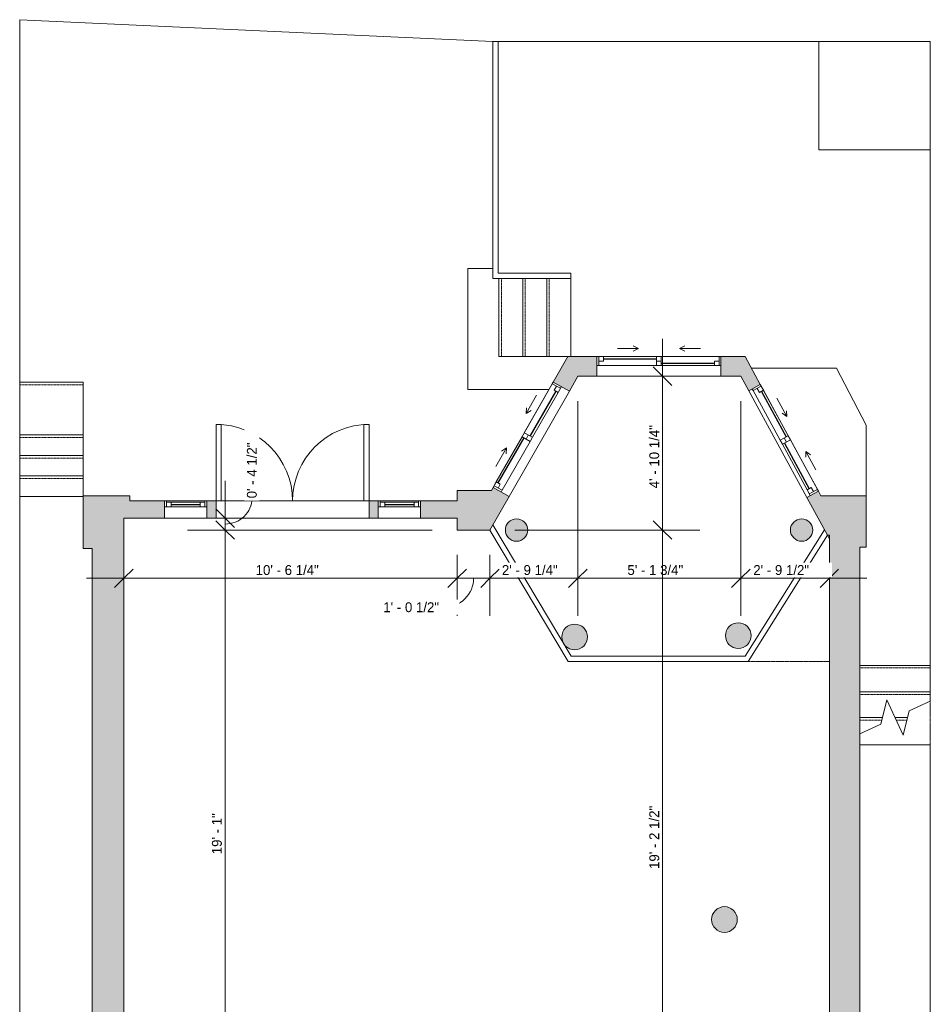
# Model space of a CAD drawing. Header units: inches. Extents: x -268 to 77, y -121 to 756.
# Tile 7 of 7: x -268 to 77, y 383 to 756. Entities that reach past the tile are written whole.
import ezdxf

# ---------------------------------------------------------------- set-up
doc = ezdxf.new("R2010")
doc.units = ezdxf.units.IN
doc.header["$MEASUREMENT"] = 0
doc.linetypes.add('Dash', pattern=[0.23622, 0.11811, -0.11811])
doc.linetypes.add('Overhead', pattern=[0.15625, 0.09375, -0.0625])
for name, color, linetype, lineweight in [('A-ANNO-DIMS', 211, 'Continuous', 9), ('A-ANNO-DIMS-120', 211, 'Continuous', 9), ('A-AREA', 32, 'Continuous', 9), ('A-DOOR', 31, 'Continuous', 9), ('A-FLOR', 192, 'Continuous', 9), ('A-FLOR-LEVL', 51, 'Continuous', 9), ('A-GLAZ', 151, 'Continuous', 9), ('A-WALL', 90, 'Continuous', 9), ('A-WALL-PATT', 111, 'Continuous', 9), ('S-STRS', 90, 'Continuous', 9), ('S-STRS-MBND', 31, 'Continuous', 9)]:
    doc.layers.add(name, color=color, linetype=linetype, lineweight=lineweight)
doc.styles.add('Inter', font='txt', dxfattribs={"height": 3.75})
doc.dimstyles.new('Linear_-_1_32__Inter__Imperial__SMALL', dxfattribs={"dimscale": 12, "dimtxt": 4.967999, "dimasz": 0.585938, "dimexe": 1.181102, "dimexo": 0.787402, "dimgap": 0, "dimtad": 1, "dimrnd": 0.25, "dimzin": 1, "dimdsep": 46, "dimlunit": 4, "dimtxsty": 'Inter', "dimblk1": 'OBLIQUE', "dimblk2": 'OBLIQUE', "dimsah": 1, "dimcen": 0.09, "dimdle": 1.181102, "dimazin": 0, "dimtfac": 1, "dimtdec": 4, "dimtix": 1, "dimtmove": 0, "dimatfit": 3, "dimfxl": 1, "dimtvp": 1, "dimtfill": 1, "dimfrac": 2, "dimtolj": 1, "dimtzin": 0, "dimarcsym": 2})
doc.dimstyles.new('Linear_-_1_32__Inter__Imperial__SMALL_1', dxfattribs={"dimscale": 12, "dimtxt": 4.967999, "dimasz": 0.585938, "dimexe": 1.181102, "dimexo": 0.787402, "dimgap": 0, "dimtad": 1, "dimrnd": 0.25, "dimzin": 1, "dimdsep": 46, "dimlunit": 4, "dimtxsty": 'Inter', "dimblk1": 'OBLIQUE', "dimblk2": 'OBLIQUE', "dimsah": 1, "dimcen": 0.09, "dimdle": 1.181102, "dimazin": 0, "dimtfac": 1, "dimtdec": 4, "dimtix": 1, "dimtmove": 1, "dimatfit": 3, "dimfxl": 1, "dimtvp": 1, "dimtfill": 1, "dimfrac": 2, "dimtolj": 1, "dimtzin": 0, "dimarcsym": 2})

# ---------------------------------------------------------------- blocks, each defined once
blk = doc.blocks.new('Planitar-Fixed - Default 1-4259326-Lower Floor Dimension Plan')
at = {"layer": 'A-GLAZ', "lineweight": 18}
for p, q in [((-8, 3.76), (-7.25, 3.76)), ((-7.25, 3.76), (-8, 3.76)), ((-7.25, 3.76), (-7.25, 1.53)), ((-7.25, 1.53), (-7.25, 3.76)), ((7.25, 3.76), (7.25, 1.53)), ((7.96, 3.76), (7.25, 3.76)), ((8, 3.76), (7.25, 3.76)), ((7.25, 3.76), (7.25, 1.53)), ((-7.25, 3.26), (-5.52, 3.26)), ((-5.52, 3.26), (-7.25, 3.26)), ((-7.25, 3.26), (-7.25, 1.53)), ((-7.25, 1.53), (-5.52, 1.53)), ((-5.52, 3.26), (-5.52, 1.53)), ((-5.52, 1.53), (-5.52, 3.26)), ((5.52, 3.26), (5.52, 1.53)), ((7.25, 3.26), (5.52, 3.26)), ((7.25, 3.26), (5.52, 3.26)), ((5.52, 3.26), (5.52, 1.53)), ((5.52, 1.53), (7.25, 1.53)), ((7.25, 1.53), (7.25, 3.26)), ((-8, -2.74), (-6.74, -2.74)), ((8, -2.74), (6.74, -2.74))]:
    blk.add_line(p, q, dxfattribs=at)
at = {"layer": 'A-GLAZ'}
for p, q in [((-7.25, 3.76), (7.25, 3.76)), ((8, 1.53), (-8, 1.53)), ((-8, 1.53), (-8, -2.74)), ((-5.52, 3.26), (5.52, 3.26)), ((8, -2.74), (8, 1.53)), ((-8, -2.74), (8, -2.74))]:
    blk.add_line(p, q, dxfattribs=at)
at = {"layer": 'A-GLAZ', "lineweight": 25}
blk.add_line((-5.52, 2.4), (5.52, 2.4), dxfattribs=at)
blk = doc.blocks.new('Planitar - Double Door_Flush Panel - 4_-10_ x 6_-8_-4259489-Lower Floor Dimension Plan')
at = {"layer": 'A-DOOR', "lineweight": 18}
for p, q in [((-29, 3.25), (-29, 32.25)), ((-29, 32.25), (-27.03, 32.25)), ((-27.03, 32.25), (-27.03, 3.25)), ((29, 32.25), (27.03, 32.25)), ((27.03, 32.25), (27.03, 3.25)), ((29, 3.25), (29, 32.25)), ((-27.03, 3.25), (-29, 3.25)), ((27.03, 3.25), (29, 3.25))]:
    blk.add_line(p, q, dxfattribs=at)
at = {"layer": 'A-DOOR'}
for centre, start, end in [((-29, 3.25), 0, 90), ((29, 3.25), 90, 180)]:
    blk.add_arc(centre, 29, start, end, dxfattribs=at)
blk = doc.blocks.new('Plan-Double-Sliding - Default 1-4285094-Lower Floor Dimension Plan')
at = {"layer": 'A-GLAZ'}
for p, q in [((-7.5, 3.34375), (-9.5, 4.34375)), ((7.5, 3.34375), (9.5, 4.34375)), ((23, 0.34375), (-23, 0.34375)), ((-20.5, 0.34375), (-0.875, 0.34375)), ((-7.5, 3.34375), (-15.5, 3.34375)), ((-7.5, 3.34375), (-9.5, 2.34375)), ((0.875, 0.34375), (22.25, 0.34375)), ((7.5, 3.34375), (9.5, 2.34375)), ((7.5, 3.34375), (15.5, 3.34375)), ((-22.25, -3.15625), (-0.875, -3.15625)), ((0.875, -3.15625), (20.5, -3.15625)), ((-23, -6.65625), (23, -6.65625))]:
    blk.add_line(p, q, dxfattribs=at)
at = {"layer": 'A-GLAZ', "lineweight": 18}
for p, q in [((-23, 0.34375), (-23, -6.65625)), ((-23, 0.34375), (-20.5, 0.34375)), ((-22.25, 0.34375), (-22.25, -3.15625)), ((-20.5, 0.34375), (-20.5, -1.40625)), ((-0.875, -3.15625), (-0.875, 0.34375)), ((-0.875, 0.34375), (0.875, 0.34375)), ((0.875, 0.34375), (0.875, -3.15625)), ((22.25, 0.34375), (23, 0.34375)), ((22.25, 0.34375), (22.25, -3.15625)), ((23, -6.65625), (23, 0.34375)), ((-23, -3.15625), (-22.25, -3.15625)), ((-20.5, -1.40625), (-22.25, -1.40625)), ((0.875, -1.40625), (-0.875, -1.40625)), ((-0.875, -3.15625), (0.875, -3.15625)), ((20.5, -1.40625), (20.5, -3.15625)), ((22.25, -1.40625), (20.5, -1.40625)), ((20.5, -3.15625), (23, -3.15625))]:
    blk.add_line(p, q, dxfattribs=at)
at = {"layer": 'A-GLAZ', "lineweight": 25}
for p, q in [((-20.5, -0.53125), (-0.875, -0.53125)), ((0.875, -2.28125), (20.5, -2.28125))]:
    blk.add_line(p, q, dxfattribs=at)
blk = doc.blocks.new('Plan-Double-Sliding - Default 1-4285099-Lower Floor Dimension Plan')
at = {"layer": 'A-GLAZ'}
for p, q in [((-7.75, 3.34375), (-9.75, 4.34375)), ((7.75, 3.34375), (9.75, 4.34375)), ((23.5, 0.34375), (-23.5, 0.34375)), ((-21, 0.34375), (-0.875, 0.34375)), ((-7.75, 3.34375), (-15.75, 3.34375)), ((-7.75, 3.34375), (-9.75, 2.34375)), ((0.875, 0.34375), (22.75, 0.34375)), ((7.75, 3.34375), (9.75, 2.34375)), ((7.75, 3.34375), (15.75, 3.34375)), ((-22.75, -3.15625), (-0.875, -3.15625)), ((0.875, -3.15625), (21, -3.15625)), ((-23.5, -7.15625), (23.5, -7.15625))]:
    blk.add_line(p, q, dxfattribs=at)
at = {"layer": 'A-GLAZ', "lineweight": 18}
for p, q in [((-23.5, 0.34375), (-23.5, -7.15625)), ((-23.5, 0.34375), (-21, 0.34375)), ((-22.75, 0.34375), (-22.75, -3.15625)), ((-21, 0.34375), (-21, -1.40625)), ((-0.875, -3.15625), (-0.875, 0.34375)), ((-0.875, 0.34375), (0.875, 0.34375)), ((0.875, 0.34375), (0.875, -3.15625)), ((22.75, 0.34375), (23.5, 0.34375)), ((22.75, 0.34375), (22.75, -3.15625)), ((23.5, -7.15625), (23.5, 0.34375)), ((-23.5, -3.15625), (-22.75, -3.15625)), ((-21, -1.40625), (-22.75, -1.40625)), ((0.875, -1.40625), (-0.875, -1.40625)), ((-0.875, -3.15625), (0.875, -3.15625)), ((21, -1.40625), (21, -3.15625)), ((22.75, -1.40625), (21, -1.40625)), ((21, -3.15625), (23.5, -3.15625))]:
    blk.add_line(p, q, dxfattribs=at)
at = {"layer": 'A-GLAZ', "lineweight": 25}
for p, q in [((-21, -0.53125), (-0.875, -0.53125)), ((0.875, -2.28125), (21, -2.28125))]:
    blk.add_line(p, q, dxfattribs=at)
blk = doc.blocks.new('Plan-Double-Sliding - Default 1-4285104-Lower Floor Dimension Plan')
at = {"layer": 'A-GLAZ'}
for p, q in [((-7.5, 3.34375), (-9.5, 4.34375)), ((7.5, 3.34375), (9.5, 4.34375)), ((23, 0.34375), (-23, 0.34375)), ((-20.5, 0.34375), (-0.875, 0.34375)), ((-7.5, 3.34375), (-15.5, 3.34375)), ((-7.5, 3.34375), (-9.5, 2.34375)), ((0.875, 0.34375), (22.25, 0.34375)), ((7.5, 3.34375), (9.5, 2.34375)), ((7.5, 3.34375), (15.5, 3.34375)), ((-22.25, -3.15625), (-0.875, -3.15625)), ((0.875, -3.15625), (20.5, -3.15625)), ((-23, -4.65625), (23, -4.65625))]:
    blk.add_line(p, q, dxfattribs=at)
at = {"layer": 'A-GLAZ', "lineweight": 18}
for p, q in [((-23, 0.34375), (-23, -4.65625)), ((-23, 0.34375), (-20.5, 0.34375)), ((-22.25, 0.34375), (-22.25, -3.15625)), ((-20.5, 0.34375), (-20.5, -1.40625)), ((-0.875, -3.15625), (-0.875, 0.34375)), ((-0.875, 0.34375), (0.875, 0.34375)), ((0.875, 0.34375), (0.875, -3.15625)), ((22.25, 0.34375), (23, 0.34375)), ((22.25, 0.34375), (22.25, -3.15625)), ((23, -4.65625), (23, 0.34375)), ((-23, -3.15625), (-22.25, -3.15625)), ((-20.5, -1.40625), (-22.25, -1.40625)), ((0.875, -1.40625), (-0.875, -1.40625)), ((-0.875, -3.15625), (0.875, -3.15625)), ((20.5, -1.40625), (20.5, -3.15625)), ((22.25, -1.40625), (20.5, -1.40625)), ((20.5, -3.15625), (23, -3.15625))]:
    blk.add_line(p, q, dxfattribs=at)
at = {"layer": 'A-GLAZ', "lineweight": 25}
for p, q in [((-20.5, -0.53125), (-0.875, -0.53125)), ((0.875, -2.28125), (20.5, -2.28125))]:
    blk.add_line(p, q, dxfattribs=at)
blk = doc.blocks.new('DIMBLOCK4-Lower Floor Dimension Plan')
at = {"layer": 'A-ANNO-DIMS-120', "lineweight": 35}
for p, q in [((-190.44, 562.75), (-193.95, 566.27)), ((-190.44, 562.75), (-186.92, 559.23)), ((-190.44, 333.75), (-193.95, 337.27)), ((-190.44, 333.75), (-186.92, 330.23))]:
    blk.add_line(p, q, dxfattribs=at)
at = {"layer": 'A-ANNO-DIMS-120'}
for p, q in [((-111.95, 562.75), (-204.61, 562.75)), ((-190.44, 333.75), (-190.44, 562.75)), ((-190.44, 562.75), (-111.95, 562.75)), ((-109.45, 333.75), (-204.61, 333.75)), ((-190.44, 333.75), (-109.45, 333.75))]:
    blk.add_line(p, q, dxfattribs=at)
at = {"layer": 'A-ANNO-DIMS-120', "color": 0, "insert": (-195.43, 439.96), "char_height": 3.75, "width": 19.8968, "attachment_point": 1, "rotation": 90, "line_spacing_factor": 0.9936, "style": 'Inter', "bg_fill": 3, "box_fill_scale": 1.25, "bg_fill_color": 256, "bg_fill_true_color": 13158600, "bg_fill_transparency": 0}
blk.add_mtext('19\' - 1"', dxfattribs=at)
blk = doc.blocks.new('_Oblique')
at = {"color": 0, "linetype": 'ByBlock', "lineweight": -2}
blk.add_line((-0.5, -0.5), (0.5, 0.5), dxfattribs=at)
blk = doc.blocks.new('DIMBLOCK5-Lower Floor Dimension Plan')
at = {"layer": 'A-ANNO-DIMS-120'}
for p, q in [((-190.44, 562.75), (-190.44, 581.42)), ((-185.96, 567.25), (-204.61, 567.25)), ((-190.44, 567.25), (-185.96, 567.25)), ((-111.95, 562.75), (-204.61, 562.75)), ((-190.44, 562.75), (-111.95, 562.75))]:
    blk.add_line(p, q, dxfattribs=at)
at = {"layer": 'A-ANNO-DIMS-120', "lineweight": 35}
for p, q in [((-190.44, 567.25), (-193.95, 570.77)), ((-190.44, 567.25), (-186.92, 563.73)), ((-190.44, 562.75), (-193.95, 566.27)), ((-190.44, 562.75), (-186.92, 559.23))]:
    blk.add_line(p, q, dxfattribs=at)
at = {"layer": 'A-ANNO-DIMS-120'}
blk.add_ellipse((-190.44, 574.75), major_axis=(-10.15, 0), ratio=0.960551, start_param=1.570796, end_param=3.141593, dxfattribs=at)
at = {"layer": 'A-ANNO-DIMS-120', "color": 0, "insert": (-182.17, 574.75), "char_height": 3.75, "width": 29.2118, "attachment_point": 1, "rotation": 90, "line_spacing_factor": 0.9936, "style": 'Inter', "bg_fill": 3, "box_fill_scale": 1.25, "bg_fill_color": 256, "bg_fill_true_color": 13158600, "bg_fill_transparency": 0}
blk.add_mtext('0\' - 4 1/2"', dxfattribs=at)
blk = doc.blocks.new('DIMBLOCK11-Lower Floor Dimension Plan')
at = {"layer": 'A-ANNO-DIMS-120'}
for p, q in [((-228.75, 540), (-228.75, 558.65)), ((-102.5, 553.3), (-102.5, 530.3)), ((-102.5, 544.48), (-102.5, 553.3)), ((-242.92, 544.48), (-102.5, 544.48)), ((-228.75, 544.48), (-228.75, 540))]:
    blk.add_line(p, q, dxfattribs=at)
at = {"layer": 'A-ANNO-DIMS-120', "lineweight": 35}
for p, q in [((-228.75, 544.48), (-232.27, 540.96)), ((-228.75, 544.48), (-225.23, 547.99)), ((-102.5, 544.48), (-106.02, 540.96)), ((-102.5, 544.48), (-98.98, 547.99))]:
    blk.add_line(p, q, dxfattribs=at)
at = {"layer": 'A-ANNO-DIMS-120', "color": 0, "insert": (-178.85, 549.47), "char_height": 3.75, "width": 31.7455, "attachment_point": 1, "line_spacing_factor": 0.9936, "style": 'Inter', "bg_fill": 3, "box_fill_scale": 1.25, "bg_fill_color": 256, "bg_fill_true_color": 13158600, "bg_fill_transparency": 0}
blk.add_mtext('10\' - 6 1/4"', dxfattribs=at)
blk = doc.blocks.new('DIMBLOCK12-Lower Floor Dimension Plan')
at = {"layer": 'A-ANNO-DIMS-120'}
for p, q in [((-102.5, 553.3), (-102.5, 530.3)), ((-102.5, 544.48), (-102.5, 553.3)), ((-90.08, 553.3), (-90.08, 530.3)), ((-90.08, 544.48), (-90.08, 553.3)), ((-102.5, 544.48), (-90.08, 544.48))]:
    blk.add_line(p, q, dxfattribs=at)
at = {"layer": 'A-ANNO-DIMS-120', "lineweight": 35}
for p, q in [((-102.5, 544.48), (-106.02, 540.96)), ((-102.5, 544.48), (-98.98, 547.99)), ((-90.08, 544.48), (-93.59, 540.96)), ((-90.08, 544.48), (-86.56, 547.99))]:
    blk.add_line(p, q, dxfattribs=at)
at = {"layer": 'A-ANNO-DIMS-120'}
blk.add_ellipse((-107.39, 544.48), major_axis=(-11.1, 0), ratio=0.988857, start_param=1.570796, end_param=3.141593, dxfattribs=at)
at = {"layer": 'A-ANNO-DIMS-120', "color": 0, "insert": (-130.49, 535.39), "char_height": 3.75, "width": 27.7214, "attachment_point": 1, "line_spacing_factor": 0.9936, "style": 'Inter', "bg_fill": 3, "box_fill_scale": 1.25, "bg_fill_color": 256, "bg_fill_true_color": 13158600, "bg_fill_transparency": 0}
blk.add_mtext('1\' - 0 1/2"', dxfattribs=at)
blk = doc.blocks.new('DIMBLOCK13-Lower Floor Dimension Plan')
at = {"layer": 'A-ANNO-DIMS-120'}
for p, q in [((-56.75, 611.55), (-56.75, 530.3)), ((-56.75, 544.48), (-56.75, 611.55)), ((-90.08, 553.3), (-90.08, 530.3)), ((-90.08, 544.48), (-90.08, 553.3)), ((-90.08, 544.48), (-56.75, 544.48))]:
    blk.add_line(p, q, dxfattribs=at)
at = {"layer": 'A-ANNO-DIMS-120', "lineweight": 35}
for p, q in [((-90.08, 544.48), (-93.59, 540.96)), ((-90.08, 544.48), (-86.56, 547.99)), ((-56.75, 544.48), (-60.27, 540.96)), ((-56.75, 544.48), (-53.24, 547.99))]:
    blk.add_line(p, q, dxfattribs=at)
at = {"layer": 'A-ANNO-DIMS-120', "color": 0, "insert": (-85.56, 549.47), "char_height": 3.75, "width": 29.1373, "attachment_point": 1, "line_spacing_factor": 0.9936, "style": 'Inter', "bg_fill": 3, "box_fill_scale": 1.25, "bg_fill_color": 256, "bg_fill_true_color": 13158600, "bg_fill_transparency": 0}
blk.add_mtext('2\' - 9 1/4"', dxfattribs=at)
blk = doc.blocks.new('DIMBLOCK14-Lower Floor Dimension Plan')
at = {"layer": 'A-ANNO-DIMS-120'}
for p, q in [((-56.75, 611.55), (-56.75, 530.3)), ((-56.75, 544.48), (-56.75, 611.55)), ((4.95, 611.55), (4.95, 530.3)), ((4.95, 544.48), (4.95, 611.55)), ((-56.75, 544.48), (4.95, 544.48))]:
    blk.add_line(p, q, dxfattribs=at)
at = {"layer": 'A-ANNO-DIMS-120', "lineweight": 35}
for p, q in [((-56.75, 544.48), (-60.27, 540.96)), ((-56.75, 544.48), (-53.24, 547.99)), ((4.95, 544.48), (1.43, 540.96)), ((4.95, 544.48), (8.47, 547.99))]:
    blk.add_line(p, q, dxfattribs=at)
at = {"layer": 'A-ANNO-DIMS-120', "color": 0, "insert": (-38.01, 549.47), "char_height": 3.75, "width": 29.0628, "attachment_point": 1, "line_spacing_factor": 0.9936, "style": 'Inter', "bg_fill": 3, "box_fill_scale": 1.25, "bg_fill_color": 256, "bg_fill_true_color": 13158600, "bg_fill_transparency": 0}
blk.add_mtext('5\' - 1 3/4"', dxfattribs=at)
blk = doc.blocks.new('DIMBLOCK15-Lower Floor Dimension Plan')
at = {"layer": 'A-ANNO-DIMS-120'}
for p, q in [((4.95, 611.55), (4.95, 530.3)), ((4.95, 544.48), (4.95, 611.55)), ((38.5, 540), (38.5, 558.65)), ((4.95, 544.48), (52.67, 544.48)), ((38.5, 544.48), (38.5, 540))]:
    blk.add_line(p, q, dxfattribs=at)
at = {"layer": 'A-ANNO-DIMS-120', "lineweight": 35}
for p, q in [((4.95, 544.48), (1.43, 540.96)), ((4.95, 544.48), (8.47, 547.99)), ((38.5, 544.48), (34.98, 540.96)), ((38.5, 544.48), (42.02, 547.99))]:
    blk.add_line(p, q, dxfattribs=at)
at = {"layer": 'A-ANNO-DIMS-120', "color": 0, "insert": (9.68, 549.47), "char_height": 3.75, "width": 28.9138, "attachment_point": 1, "line_spacing_factor": 0.9936, "style": 'Inter', "bg_fill": 3, "box_fill_scale": 1.25, "bg_fill_color": 256, "bg_fill_true_color": 13158600, "bg_fill_transparency": 0}
blk.add_mtext('2\' - 9 1/2"', dxfattribs=at)
blk = doc.blocks.new('DIMBLOCK16-Lower Floor Dimension Plan')
at = {"layer": 'A-ANNO-DIMS-120', "lineweight": 35}
for p, q in [((-24.73, 562.75), (-28.25, 566.27)), ((-24.73, 562.75), (-21.22, 559.23)), ((-24.73, 332.25), (-28.25, 335.77)), ((-24.73, 332.25), (-21.22, 328.73))]:
    blk.add_line(p, q, dxfattribs=at)
at = {"layer": 'A-ANNO-DIMS-120'}
for p, q in [((-80.63, 562.75), (-10.56, 562.75)), ((-24.73, 562.75), (-80.63, 562.75)), ((-24.73, 318.08), (-24.73, 562.75)), ((-20.25, 332.25), (-38.9, 332.25)), ((-24.73, 332.25), (-20.25, 332.25))]:
    blk.add_line(p, q, dxfattribs=at)
at = {"layer": 'A-ANNO-DIMS-120', "color": 0, "insert": (-29.72, 434.4), "char_height": 3.75, "width": 31.4474, "attachment_point": 1, "rotation": 90, "line_spacing_factor": 0.9936, "style": 'Inter', "bg_fill": 3, "box_fill_scale": 1.25, "bg_fill_color": 256, "bg_fill_true_color": 13158600, "bg_fill_transparency": 0}
blk.add_mtext('19\' - 2 1/2"', dxfattribs=at)
blk = doc.blocks.new('DIMBLOCK17-Lower Floor Dimension Plan')
at = {"layer": 'A-ANNO-DIMS-120'}
for p, q in [((-24.73, 562.75), (-24.73, 635.17)), ((-20.25, 621), (-38.9, 621)), ((-24.73, 621), (-20.25, 621)), ((-80.63, 562.75), (-10.56, 562.75)), ((-24.73, 562.75), (-80.63, 562.75))]:
    blk.add_line(p, q, dxfattribs=at)
at = {"layer": 'A-ANNO-DIMS-120', "lineweight": 35}
for p, q in [((-24.73, 621), (-28.25, 624.52)), ((-24.73, 621), (-21.22, 617.48)), ((-24.73, 562.75), (-28.25, 566.27)), ((-24.73, 562.75), (-21.22, 559.23))]:
    blk.add_line(p, q, dxfattribs=at)
at = {"layer": 'A-ANNO-DIMS-120', "color": 0, "insert": (-29.72, 578.55), "char_height": 3.75, "width": 31.9691, "attachment_point": 1, "rotation": 90, "line_spacing_factor": 0.9936, "style": 'Inter', "bg_fill": 3, "box_fill_scale": 1.25, "bg_fill_color": 256, "bg_fill_true_color": 13158600, "bg_fill_transparency": 0}
blk.add_mtext('4\' - 10 1/4"', dxfattribs=at)

msp = doc.modelspace()

# ---------------------------------------------------------------- hatches: boundary and pattern name
at = {"layer": 'A-WALL'}
for points in [[(-80, 558.5), (-78.687, 558.708), (-77.502, 559.312), (-76.562, 560.252), (-75.958, 561.437), (-75.75, 562.75), (-75.958, 564.063), (-76.562, 565.248), (-77.502, 566.188), (-78.687, 566.792), (-80, 567), (-81.313, 566.792), (-82.498, 566.188), (-83.438, 565.248), (-84.042, 564.063), (-84.247, 562.733), (-84.042, 561.437), (-83.438, 560.252), (-82.498, 559.312), (-81.313, 558.708)], [(28, 558.5), (29.313, 558.708), (30.498, 559.312), (31.438, 560.252), (32.042, 561.437), (32.25, 562.75), (32.042, 564.063), (31.438, 565.248), (30.498, 566.188), (29.313, 566.792), (28, 567), (26.687, 566.792), (25.502, 566.188), (24.562, 565.248), (23.958, 564.063), (23.753, 562.733), (23.958, 561.437), (24.562, 560.252), (25.502, 559.312), (26.687, 558.708)], [(-58, 517.375), (-56.494, 517.614), (-55.135, 518.306), (-54.056, 519.385), (-53.364, 520.744), (-53.125, 522.25), (-53.364, 523.756), (-54.056, 525.115), (-55.135, 526.194), (-56.494, 526.886), (-58, 527.125), (-59.506, 526.886), (-60.865, 526.194), (-61.944, 525.115), (-62.636, 523.756), (-62.875, 522.25), (-62.636, 520.744), (-61.944, 519.385), (-60.865, 518.306), (-59.506, 517.614)], [(4, 517.875), (5.506, 518.114), (6.865, 518.806), (7.944, 519.885), (8.636, 521.244), (8.875, 522.75), (8.636, 524.256), (7.944, 525.615), (6.865, 526.694), (5.506, 527.386), (4, 527.625), (2.494, 527.386), (1.135, 526.694), (0.056, 525.615), (-0.636, 524.256), (-0.875, 522.75), (-0.636, 521.244), (0.056, 519.885), (1.135, 518.806), (2.494, 518.114)], [(-1.25, 410.375), (0.256, 410.614), (1.615, 411.306), (2.694, 412.385), (3.386, 413.744), (3.625, 415.25), (3.386, 416.756), (2.694, 418.115), (1.615, 419.194), (0.256, 419.886), (-1.25, 420.125), (-2.756, 419.886), (-4.115, 419.194), (-5.194, 418.115), (-5.886, 416.756), (-6.125, 415.25), (-5.886, 413.744), (-5.194, 412.385), (-4.115, 411.306), (-2.756, 410.614)]]:
    msp.add_hatch(color=8, dxfattribs=at).paths.add_polyline_path(points, flags=0)
at = {"layer": 'A-WALL-PATT'}
h = msp.add_hatch(color=9, dxfattribs=at)
h.paths.add_polyline_path([(-86.968, 577.75), (-88.921, 578.867), (-89.56, 577.75), (-88.921, 577.75)], flags=0)
h.paths.add_polyline_path([(-60.003, 615.32), (-52.464, 628.5), (-60.528, 628.5), (-66.079, 618.796)], flags=0)
h = msp.add_hatch(color=9, dxfattribs=at)
h.paths.add_polyline_path([(4.95, 621), (10.643, 621), (6.56, 628.5), (-2.553, 628.5), (-2.553, 621), (-0.875, 621)], flags=0)
h.paths.add_polyline_path([(-49.553, 621), (-49.553, 628.5), (-52.464, 628.5), (-56.754, 621)], flags=0)
h = msp.add_hatch(color=9, dxfattribs=at)
h.paths.add_polyline_path([(31.193, 575.75), (35.277, 575.75), (34.343, 577.465)], flags=0)
h.paths.add_polyline_path([(7.958, 615.475), (12.349, 617.866), (10.643, 621), (4.95, 621)], flags=0)
for points in [[(-240.75, 555.75), (-228.75, 555.75), (-228.75, 575.75), (-244.25, 575.75), (-244.25, 555.75)], [(-226.5, 567.25), (-226.5, 575.75), (-228.75, 575.75), (-228.75, 567.25)], [(-102.5, 562.75), (-90.076, 562.75), (-82.845, 575.391), (-86.968, 577.75), (-102.5, 577.75), (-102.5, 567.25)], [(38.5, 560.75), (38.5, 575.75), (31.193, 575.75), (29.952, 575.074), (37.75, 560.75)], [(38.5, 556.25), (52.5, 556.25), (52.5, 575.75), (38.5, 575.75), (38.5, 560.75)], [(-228.75, 350), (-228.75, 555.75), (-240.75, 555.75), (-240.75, 350)], [(46.563, 327.5), (50, 327.5), (50, 556.25), (38.5, 556.25), (38.5, 360.568), (41.936, 357.132), (41.223, 353.309), (40.072, 349.594), (38.5, 346.037), (38.5, 327.5)]]:
    msp.add_hatch(color=9, dxfattribs=at).paths.add_polyline_path(points, flags=0)
h = msp.add_hatch(color=9, dxfattribs=at)
h.paths.add_polyline_path([(-102.5, 567.25), (-102.5, 573.75), (-116.375, 573.75), (-116.375, 567.25)], flags=0)
h.paths.add_polyline_path([(-135.867, 567.25), (-132.375, 567.25), (-132.375, 573.75), (-135.867, 573.75), (-135.867, 571.518)], flags=0)
h.paths.add_polyline_path([(-193.867, 567.25), (-193.867, 573.75), (-197.359, 573.75), (-197.359, 567.25)], flags=0)
h.paths.add_polyline_path([(-213.359, 567.25), (-213.359, 573.75), (-226.5, 573.75), (-226.5, 567.25)], flags=0)

# ---------------------------------------------------------------- linework, layer by layer
at = {"layer": 'A-AREA', "linetype": 'Dash'}
for p, q in [((7.75, 513), (38.5, 513)), ((76.75, 481.427), (76.75, 497.987))]:
    msp.add_line(p, q, dxfattribs=at)
at = {"layer": 'A-FLOR'}
for p, q in [((-268.25, 756), (-268.25, 618.75)), ((-89, 747.75), (-268.25, 756)), ((-89, 747.75), (-89, 658)), ((76.75, 747.75), (-87, 747.75)), ((34.5, 706.75), (34.5, 747.75)), ((76.75, 511.5), (76.75, 747.75)), ((76.75, 706.75), (34.5, 706.75)), ((-98.5, 661.75), (-98.5, 616)), ((-89, 661.75), (-98.5, 661.75)), ((-89, 658), (-59.5, 658)), ((-59.5, 658), (-59.5, 628.5)), ((41.25, 624), (9.01, 624)), ((52.5, 602.5), (41.25, 624)), ((-98.5, 616), (-67.679, 616)), ((52.5, 575.75), (52.5, 602.5)), ((-244.25, 575.5), (-268.25, 575.5)), ((-268.25, 575.5), (-268.25, 361.5)), ((-191.899, 573.75), (-137.836, 573.75)), ((-135.867, 567.25), (-193.867, 567.25)), ((-90.076, 562.75), (-60.5, 513)), ((7.75, 513), (37.75, 560.75)), ((38.5, 559.372), (37.75, 560.75)), ((-60.5, 513), (7.75, 513))]:
    msp.add_line(p, q, dxfattribs=at)
at = {"layer": 'A-FLOR-LEVL'}
for p, q in [((50, 481.427), (76.75, 481.427)), ((76.75, 481.427), (76.75, 46.967)), ((50, 468.059), (50, 317.125))]:
    msp.add_line(p, q, dxfattribs=at)
at = {"layer": 'A-WALL'}
for p, q in [((-87, 747.75), (-89, 747.75)), ((-87, 747.75), (-87, 660)), ((-87, 660), (-59.5, 660)), ((-59.5, 660), (-59.5, 658)), ((-60.528, 628.5), (-66.079, 618.796)), ((-49.553, 628.5), (-60.528, 628.5)), ((6.56, 628.5), (-2.553, 628.5)), ((12.349, 617.866), (6.56, 628.5)), ((-60.003, 615.32), (-56.754, 621)), ((-56.754, 621), (-49.553, 621)), ((-2.553, 621), (4.95, 621)), ((4.95, 621), (7.958, 615.475)), ((-88.921, 578.867), (-89.56, 577.75)), ((-226.5, 575.75), (-244.25, 575.75)), ((-244.25, 575.75), (-244.25, 555.75)), ((-226.5, 573.75), (-226.5, 575.75)), ((-89.56, 577.75), (-102.5, 577.75)), ((-102.5, 577.75), (-102.5, 573.75)), ((-90.076, 562.75), (-82.845, 575.391)), ((29.952, 575.074), (37.75, 560.75)), ((35.277, 575.75), (34.343, 577.465)), ((52.5, 575.75), (35.277, 575.75)), ((52.5, 556.25), (52.5, 575.75)), ((-213.359, 573.75), (-226.5, 573.75)), ((-213.359, 571.518), (-213.359, 573.75)), ((-193.867, 573.75), (-197.359, 573.75)), ((-197.359, 573.75), (-197.359, 571.518)), ((-193.867, 567.25), (-193.867, 573.75)), ((-132.375, 573.75), (-135.867, 573.75)), ((-135.867, 573.75), (-135.867, 567.25)), ((-132.375, 571.518), (-132.375, 573.75)), ((-102.5, 573.75), (-116.375, 573.75)), ((-116.375, 573.75), (-116.375, 571.518)), ((-228.75, 280.188), (-228.75, 567.25)), ((-228.75, 567.25), (-213.359, 567.25)), ((-197.359, 567.25), (-193.867, 567.25)), ((-135.867, 567.25), (-132.375, 567.25)), ((-116.375, 567.25), (-102.5, 567.25)), ((-102.5, 567.25), (-102.5, 562.75)), ((-88.935, 564.745), (-59.362, 515)), ((-102.5, 562.75), (-90.076, 562.75)), ((6.645, 515), (36.653, 562.764)), ((37.75, 560.75), (38.5, 560.75)), ((38.5, 560.75), (38.5, 374.371)), ((-244.25, 555.75), (-240.75, 555.75)), ((-240.75, 555.75), (-240.75, 350)), ((50, 317.125), (50, 556.25)), ((50, 556.25), (52.5, 556.25)), ((-59.362, 515), (6.645, 515))]:
    msp.add_line(p, q, dxfattribs=at)
for centre, radius, start, end in [((-80, 562.75), 4.25, 360, 180), ((28, 562.75), 4.25, 360, 180), ((-80, 562.75), 4.25, 180, 360), ((28, 562.75), 4.25, 180, 360), ((-58, 522.25), 4.875, 360, 180), ((4, 522.75), 4.875, 360, 180), ((-58, 522.25), 4.875, 180, 360), ((4, 522.75), 4.875, 180, 360), ((-1.25, 415.25), 4.875, 360, 180), ((-1.25, 415.25), 4.875, 180, 360)]:
    msp.add_arc(centre, radius, start, end, dxfattribs=at)
at = {"layer": 'S-STRS'}
for p, q in [((-86.75, 658), (-86.75, 628.5)), ((-77.667, 658), (-77.667, 628.5)), ((-68.583, 658), (-59.5, 658)), ((-68.583, 658), (-68.583, 628.5)), ((-59.5, 658), (-59.5, 628.5)), ((-86.75, 628.5), (-77.667, 628.5)), ((-77.667, 628.5), (-68.583, 628.5)), ((-68.583, 628.5), (-60.528, 628.5)), ((-244.25, 618.75), (-268.25, 618.75)), ((-268.25, 618.75), (-268.25, 598.75)), ((-244.25, 618.75), (-244.25, 598.75)), ((-268.25, 598.75), (-268.25, 591)), ((-244.25, 598.75), (-268.25, 598.75)), ((-244.25, 598.75), (-244.25, 591)), ((-268.25, 591), (-268.25, 583.25)), ((-244.25, 591), (-268.25, 591)), ((-244.25, 591), (-244.25, 583.25)), ((-268.25, 583.25), (-268.25, 575.5)), ((-244.25, 583.25), (-268.25, 583.25)), ((-244.25, 583.25), (-244.25, 575.75)), ((-244.25, 575.5), (-268.25, 575.5)), ((76.75, 511.5), (50, 511.5)), ((76.75, 511.5), (76.75, 501.5)), ((76.75, 501.5), (50, 501.5)), ((76.75, 501.5), (76.75, 497.987)), ((58.629, 491.75), (50, 491.75)), ((68.121, 491.75), (63.375, 491.75))]:
    msp.add_line(p, q, dxfattribs=at)
at = {"layer": 'S-STRS', "linetype": 'Overhead'}
for p, q in [((-85.766, 658), (-85.766, 628.5)), ((-76.682, 658), (-76.682, 628.5)), ((-67.599, 658), (-67.599, 628.5)), ((-244.25, 617.766), (-268.25, 617.766)), ((-244.25, 597.766), (-268.25, 597.766)), ((-244.25, 590.016), (-268.25, 590.016)), ((-244.25, 582.266), (-268.25, 582.266)), ((76.75, 510.516), (50, 510.516)), ((76.75, 500.516), (50, 500.516)), ((58.39, 490.766), (50, 490.766)), ((67.881, 490.766), (63.834, 490.766))]:
    msp.add_line(p, q, dxfattribs=at)
at = {"layer": 'S-STRS-MBND'}
for p, q in [((58.023, 489.254), (60.255, 498.44)), ((60.255, 498.44), (66.495, 485.06)), ((68.727, 494.246), (76.75, 497.987)), ((66.495, 485.06), (68.727, 494.246)), ((50, 485.513), (58.023, 489.254))]:
    msp.add_line(p, q, dxfattribs=at)

# ---------------------------------------------------------------- block references
at = {"layer": 'A-DOOR'}
msp.add_blockref('Planitar - Double Door_Flush Panel - 4_-10_ x 6_-8_-4259489-Lower Floor Dimension Plan', (-164.867, 570.5), dxfattribs=at)
at = {"layer": 'A-GLAZ'}
for name, p in [('Plan-Double-Sliding - Default 1-4285099-Lower Floor Dimension Plan', (-26.053, 628.156)), ('Planitar-Fixed - Default 1-4259326-Lower Floor Dimension Plan', (-205.359, 569.988)), ('Planitar-Fixed - Default 1-4259326-Lower Floor Dimension Plan', (-124.375, 569.988))]:
    msp.add_blockref(name, p, dxfattribs=at)
for name, p, rotation in [('Plan-Double-Sliding - Default 1-4285094-Lower Floor Dimension Plan', (-77.202, 598.661), 60.22818224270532), ('Plan-Double-Sliding - Default 1-4285104-Lower Floor Dimension Plan', (23.044, 597.501), 298.5639406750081)]:
    msp.add_blockref(name, p, dxfattribs=dict(at, rotation=rotation))

# ---------------------------------------------------------------- next in the draw order: dimensions: what is measured, and where the dimension line sits
at = {"layer": 'A-ANNO-DIMS'}
dim = msp.add_linear_dim(base=(-190.438, 562.75), p1=(-100, 333.75), p2=(-102.5, 562.75), angle=90, dimstyle='Linear_-_1_32__Inter__Imperial__SMALL', override={"dimpost": '<>', "dimfxl": 229.013646}, dxfattribs=at)
dim.commit()
dim.dimension.update_dxf_attribs({"geometry": 'DIMBLOCK4-Lower Floor Dimension Plan', "text_midpoint": (-192.367, 448.25)})

# ---------------------------------------------------------------- next in the draw order: dimensions: what is measured, and where the dimension line sits
dim = msp.add_linear_dim(base=(-190.438, 567.25), p1=(-102.5, 562.75), p2=(-195.41, 567.25), angle=90, dimstyle='Linear_-_1_32__Inter__Imperial__SMALL_1', override={"dimpost": '<>', "dimfxl": 93.018897}, dxfattribs=at)
dim.commit()
dim.dimension.update_dxf_attribs({"geometry": 'DIMBLOCK5-Lower Floor Dimension Plan', "text_midpoint": (-179.671, 589.359), "dimtype": 160, "text_rotation": 90})

# ---------------------------------------------------------------- next in the draw order: dimensions: what is measured, and where the dimension line sits
dim = msp.add_linear_dim(base=(-102.5, 544.478), p1=(-228.75, 549.45), p2=(-102.5, 562.75), dimstyle='Linear_-_1_32__Inter__Imperial__SMALL', override={"dimpost": '<>', "dimfxl": 126.948667}, dxfattribs=at)
dim.commit()
dim.dimension.update_dxf_attribs({"geometry": 'DIMBLOCK11-Lower Floor Dimension Plan', "text_midpoint": (-165.625, 546.723)})

# ---------------------------------------------------------------- next in the draw order: dimensions: what is measured, and where the dimension line sits
dim = msp.add_linear_dim(base=(-90.076, 544.478), p1=(-102.5, 562.75), p2=(-90.076, 562.75), dimstyle='Linear_-_1_32__Inter__Imperial__SMALL_1', override={"dimpost": '<>', "dimfxl": 12.423941}, dxfattribs=at)
dim.commit()
dim.dimension.update_dxf_attribs({"geometry": 'DIMBLOCK12-Lower Floor Dimension Plan', "text_midpoint": (-116.631, 532.886), "dimtype": 160})

# ---------------------------------------------------------------- next in the draw order: dimensions: what is measured, and where the dimension line sits
dim = msp.add_linear_dim(base=(-56.754, 544.478), p1=(-90.076, 562.75), p2=(-56.754, 621), dimstyle='Linear_-_1_32__Inter__Imperial__SMALL', override={"dimpost": '<>', "dimfxl": 67.107538}, dxfattribs=at)
dim.commit()
dim.dimension.update_dxf_attribs({"geometry": 'DIMBLOCK13-Lower Floor Dimension Plan', "text_midpoint": (-73.415, 546.723)})

# ---------------------------------------------------------------- next in the draw order: dimensions: what is measured, and where the dimension line sits
dim = msp.add_linear_dim(base=(4.95, 544.478), p1=(-56.754, 621), p2=(4.95, 621), dimstyle='Linear_-_1_32__Inter__Imperial__SMALL', override={"dimpost": '<>', "dimfxl": 61.703815}, dxfattribs=at)
dim.commit()
dim.dimension.update_dxf_attribs({"geometry": 'DIMBLOCK14-Lower Floor Dimension Plan', "text_midpoint": (-25.902, 546.723)})

# ---------------------------------------------------------------- next in the draw order: dimensions: what is measured, and where the dimension line sits
dim = msp.add_linear_dim(base=(38.5, 544.478), p1=(4.95, 621), p2=(38.5, 549.45), dimstyle='Linear_-_1_32__Inter__Imperial__SMALL', override={"dimpost": '<>', "dimfxl": 79.025819}, dxfattribs=at)
dim.commit()
dim.dimension.update_dxf_attribs({"geometry": 'DIMBLOCK15-Lower Floor Dimension Plan', "text_midpoint": (21.725, 546.723)})
dim = msp.add_linear_dim(base=(-24.732, 562.75), p1=(-29.703, 332.25), p2=(-90.076, 562.75), angle=90, dimstyle='Linear_-_1_32__Inter__Imperial__SMALL', override={"dimpost": '<>', "dimfxl": 238.275281}, dxfattribs=at)
dim.commit()
dim.dimension.update_dxf_attribs({"geometry": 'DIMBLOCK16-Lower Floor Dimension Plan', "text_midpoint": (-26.977, 447.5)})

# ---------------------------------------------------------------- next in the draw order: dimensions: what is measured, and where the dimension line sits
dim = msp.add_linear_dim(base=(-24.732, 621), p1=(-90.076, 562.75), p2=(-29.703, 621), angle=90, dimstyle='Linear_-_1_32__Inter__Imperial__SMALL', override={"dimpost": '<>', "dimfxl": 83.892324}, dxfattribs=at)
dim.commit()
dim.dimension.update_dxf_attribs({"geometry": 'DIMBLOCK17-Lower Floor Dimension Plan', "text_midpoint": (-26.977, 591.875)})

doc.saveas('drawing.dxf')
